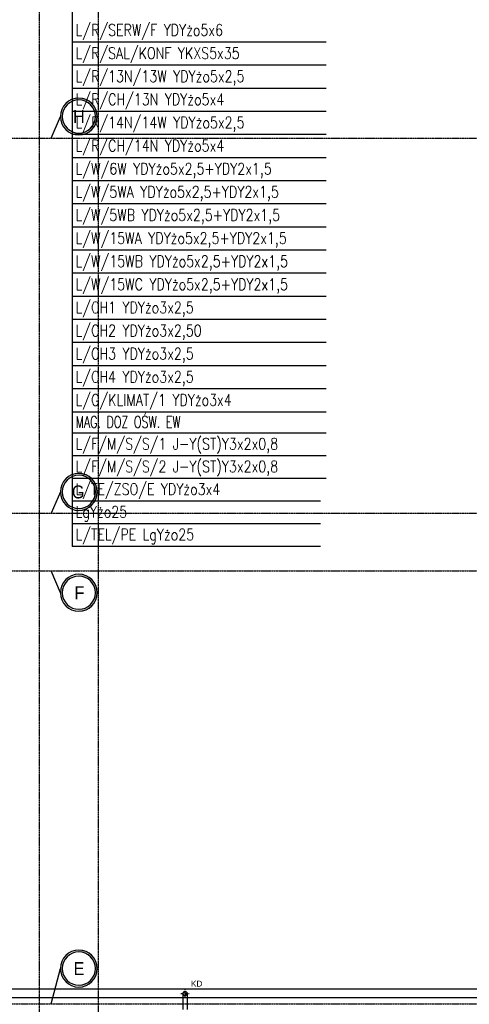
# Model space of a CAD drawing. Extents: x -7228 to 74941, y -112898 to 85621.
# Tile 249 of 256: x 53474 to 54252, y -10477 to -8771. Entities that reach past the tile are written whole.
import ezdxf
from ezdxf.enums import TextEntityAlignment as Align

# ---------------------------------------------------------------- set-up
doc = ezdxf.new("R2010")
doc.units = 0
for name, pattern in [('CENTER', [2, 1.25, -0.25, 0.25, -0.25]), ('DASHDOT2', [12.7, 6.35, -3.175, 0, -3.175]), ('DASHED', [0.75, 0.5, -0.25])]:
    doc.linetypes.add(name, pattern=pattern)
doc.layers.get('0').update_dxf_attribs({"color": 101, "linetype": 'CONTINUOUS'})
for name, color, linetype in [('E35', 6, 'CONTINUOUS'), ('Ins-wod', 4, 'CONTINUOUS'), ('Os-osie glowne', 1, 'CENTER'), ('Os-osie-opis', 16, 'CONTINUOUS'), ('W-idok', 8, 'CONTINUOUS'), ('W-izol-w', 144, 'CONTINUOUS')]:
    doc.layers.add(name, color=color, linetype=linetype)
doc.styles.add('dwg_opis duży', font='ARIAL.TTF', dxfattribs={"width": 0.9})
doc.styles.add('ROMANS', font='romans', dxfattribs={"width": 0.85})
doc.styles.add('TYTUL2', font='ARIAL.TTF')

# ---------------------------------------------------------------- blocks, each defined once
blk = doc.blocks.new('_opis_osi')
blk.add_hatch(color=256).paths.add_polyline_path([(32, -32), (28.8, -32, -1), (-28.8, -32), (-32, -32, 1)])
for radius in [32, 28.8]:
    blk.add_circle((0, -32), radius)
at = {"style": 'dwg_opis duży', "width": 0.9}
blk.add_attdef('AXNAMEV', text='', height=22.4, rotation=90, dxfattribs=at).set_placement((0, -32), align=Align.MIDDLE_CENTER)
blk = doc.blocks.new('_gkjgskfjgkdfh')
at = {"linetype": 'DASHDOT2', "ltscale": 0.5}
for points in [[(-7, 0), (7, 0)], [(0, -7), (0, 7)], [(0, 0), (0, -7)]]:
    blk.add_lwpolyline(points, dxfattribs=at)
at = {"ltscale": 2}
for radius in [3.75, 3.25]:
    blk.add_circle((0, 0), radius, dxfattribs=at)

msp = doc.modelspace()

# ---------------------------------------------------------------- linework, layer by layer
at = {"layer": 'E35'}
for p, q in [((53564.586, -7922.581), (53564.586, -9683.982)), ((54004.108, -8810.091), (53564.586, -8810.091)), ((54004.108, -8850.14), (53564.586, -8850.14)), ((54004.108, -8890.188), (53564.586, -8890.188)), ((54004.108, -8930.237), (53564.586, -8930.237)), ((54004.108, -8970.286), (53564.586, -8970.286)), ((54004.108, -9010.334), (53564.586, -9010.334)), ((54004.108, -9050.383), (53564.586, -9050.383)), ((54004.108, -9090.432), (53564.586, -9090.432)), ((54004.108, -9130.48), (53564.586, -9130.48)), ((54004.108, -9170.529), (53564.586, -9170.529)), ((54004.108, -9210.578), (53564.586, -9210.578)), ((54004.108, -9250.626), (53564.586, -9250.626)), ((54004.108, -9250.626), (53564.586, -9250.626)), ((54004.108, -9290.675), (53564.586, -9290.675)), ((54004.108, -9290.675), (53564.586, -9290.675)), ((54004.108, -9330.724), (53564.586, -9330.724)), ((54004.108, -9330.724), (53564.586, -9330.724)), ((54004.108, -9370.772), (53564.586, -9370.772)), ((54004.108, -9370.772), (53564.586, -9370.772)), ((54004.108, -9410.821), (53564.586, -9410.821)), ((54004.108, -9410.821), (53564.586, -9410.821)), ((54004.108, -9450.87), (53564.586, -9450.87)), ((54004.108, -9450.87), (53564.586, -9450.87)), ((54004.108, -9487.727), (53564.586, -9487.727)), ((54004.108, -9526.978), (53564.586, -9526.978)), ((54004.108, -9566.229), (53564.586, -9566.229)), ((53994.538, -9605.48), (53564.586, -9605.48)), ((53994.538, -9644.731), (53564.586, -9644.731)), ((53994.538, -9683.982), (53564.586, -9683.982))]:
    msp.add_line(p, q, dxfattribs=at)
at = {"layer": 'Os-osie glowne'}
for points in [[(53609.547, -5504.928), (53609.547, -11481.928)], [(53507.547, -5544.119), (53507.547, -11521.119)], [(50525.547, -8976.119), (62792.547, -8976.119)], [(50525.547, -9626.119), (62792.547, -9626.119)], [(50525.547, -9726.119), (62792.547, -9726.119)], [(50525.547, -10476.119), (62792.547, -10476.119)]]:
    msp.add_lwpolyline(points, dxfattribs=at)
at = {"layer": 'Os-osie-opis'}
for points in [[(53528.212, -8976.119), (53544.212, -8938.913)], [(53544.212, -9589.328), (53528.212, -9626.119)], [(53544.212, -9763.957), (53528.212, -9726.119)], [(53528.212, -10476.119), (53544.212, -10415.224)]]:
    msp.add_lwpolyline(points, dxfattribs=at)
at = {"layer": 'W-idok', "linetype": 'DASHED', "ltscale": 0.5}
msp.add_line((54947.547, -10466.119), (53439.547, -10466.119), dxfattribs=at)
at = {"layer": 'W-idok'}
for points in [[(53756.297, -10458.619), (53756.297, -10486.119)], [(53763.797, -10458.62), (53763.797, -10486.119)]]:
    msp.add_lwpolyline(points, dxfattribs=at)
at = {"layer": 'W-izol-w', "linetype": 'Continuous'}
msp.add_line((54932.547, -10451.119), (53439.547, -10451.119), dxfattribs=at)

# ---------------------------------------------------------------- block references
at = {"layer": 'Ins-wod'}
msp.add_blockref('_gkjgskfjgkdfh', (53760.025, -10458.619), dxfattribs=at)
at = {"layer": 'Os-osie-opis'}
ref = msp.add_blockref('_opis_osi', (53544.212, -8938.913), dxfattribs=dict(at, xscale=-1, rotation=90))
ref.add_attrib('AXNAMEV', 'H', dxfattribs={"layer": '0', "height": 22.4, "style": 'dwg_opis duży', "width": 0.9}).set_placement((53576.322, -8938.913), align=Align.MIDDLE_CENTER)
ref = msp.add_blockref('_opis_osi', (53544.212, -9589.328), dxfattribs=dict(at, xscale=-1, rotation=90))
ref.add_attrib('AXNAMEV', 'G', dxfattribs={"layer": '0', "height": 22.4, "style": 'dwg_opis duży', "width": 0.9}).set_placement((53575.043, -9589.328), align=Align.MIDDLE_CENTER)
ref = msp.add_blockref('_opis_osi', (53544.212, -9763.957), dxfattribs=dict(at, xscale=-1, rotation=90))
ref.add_attrib('AXNAMEV', 'F', dxfattribs={"layer": '0', "height": 22.4, "style": 'dwg_opis duży', "width": 0.9}).set_placement((53577.202, -9763.957), align=Align.MIDDLE_CENTER)
ref = msp.add_blockref('_opis_osi', (53544.212, -10415.224), dxfattribs=dict(at, xscale=-1, rotation=90))
ref.add_attrib('AXNAMEV', 'E', dxfattribs={"layer": '0', "height": 22.4, "style": 'dwg_opis duży', "width": 0.9}).set_placement((53576.556, -10415.224), align=Align.MIDDLE_CENTER)

# ---------------------------------------------------------------- texts
at = {"layer": 'E35', "style": 'ROMANS'}
for s, width, p in [('L/R/SERW/F YDYżo5x6', 0.8, (53570.712, -8799.141)), ('L/R/SAL/KONF YKXS5x35', 0.8, (53570.712, -8839.19)), ('L/R/13N/13W YDYżo5x2,5', 0.8, (53570.712, -8879.239)), ('L/R/CH/13N YDYżo5x4', 0.8, (53570.712, -8919.287)), ('L/R/14N/14W YDYżo5x2,5', 0.8, (53570.712, -8959.336)), ('L/R/CH/14N YDYżo5x4', 0.8, (53570.712, -8999.385)), ('L/W/6W YDYżo5x2,5+YDY2x1,5', 0.8, (53570.712, -9039.433)), ('L/W/5WA YDYżo5x2,5+YDY2x1,5', 0.8, (53570.712, -9079.482)), ('L/W/5WB YDYżo5x2,5+YDY2x1,5', 0.8, (53570.712, -9119.531)), ('L/W/15WA YDYżo5x2,5+YDY2x1,5', 0.8, (53570.712, -9159.579)), ('L/W/15WB YDYżo5x2,5+YDY2x1,5', 0.8, (53570.712, -9199.628)), ('L/W/15WC YDYżo5x2,5+YDY2x1,5', 0.8, (53570.712, -9239.677)), ('L/CH1 YDYżo3x2,5', 0.8, (53570.712, -9279.725)), ('L/CH2 YDYżo3x2,50', 0.8, (53570.712, -9319.774)), ('L/CH3 YDYżo3x2,5', 0.8, (53570.712, -9359.822)), ('L/CH4 YDYżo3x2,5', 0.8, (53570.712, -9399.871)), ('L/G/KLIMAT/1 YDYżo3x4', 0.8, (53570.712, -9439.92)), ('MAG. DOZ OŚW. EW', 0.7, (53570.712, -9478.198)), ('L/F/M/S/S/1 J-Y(ST)Y3x2x0,8', 0.8, (53570.712, -9516.028)), ('L/F/M/S/S/2 J-Y(ST)Y3x2x0,8', 0.8, (53570.712, -9555.279)), ('L/TE/ZSO/E YDYżo3x4', 0.8, (53570.712, -9594.53)), ('LgYżo25', 0.8, (53570.712, -9633.781)), ('L/TEL/PE LgYżo25', 0.8, (53570.712, -9673.032))]:
    msp.add_text(s, height=20, dxfattribs=dict(at, width=width)).set_placement(p)
at = {"layer": 'Ins-wod', "insert": (53770.268, -10436.241), "char_height": 10.2123, "width": 1336.21749, "attachment_point": 1, "style": 'TYTUL2'}
msp.add_mtext('KD', dxfattribs=at)

doc.saveas('drawing.dxf')
